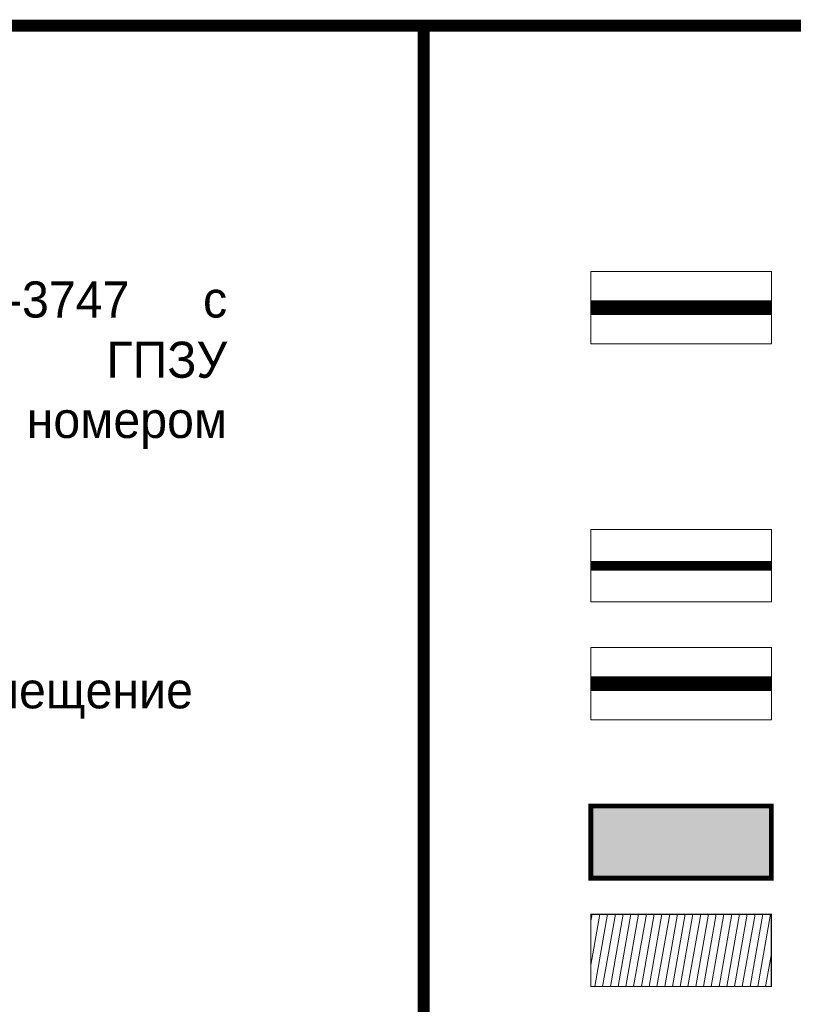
# Model space of a CAD drawing. Header units: millimetres. Extents: x 4385 to 11928, y 17253 to 36963.
# Tile 246 of 256: x 7751 to 7784, y 18792 to 18833. Entities that reach past the tile are written whole.
import ezdxf

# ---------------------------------------------------------------- set-up
doc = ezdxf.new("R2010")
doc.units = ezdxf.units.MM
doc.linetypes.add('ОЗЕЛ_Ботаническая_Р$0$Dashed_1', pattern=[150, 100, -50])
for name, color, linetype, lineweight, true_color in [('БЛАГО_Ботаническая_Р$0$ГП_рамка', 7, 'Continuous', 18, 0x000000), ('ОЗЕЛ_Ботаническая_Р$0$ГП_здан_проект_штриховка', 7, 'Continuous', 5, 0xe24032), ('ОЗЕЛ_Ботаническая_Р$0$ГП_рамка', 7, 'Continuous', 15, 0x000000)]:
    doc.layers.add(name, color=color, linetype=linetype, lineweight=lineweight, true_color=true_color)
doc.layers.add('ОЗЕЛ_Ботаническая_Р$0$ГП_граница_АГР 3_500', color=202, linetype='Continuous', lineweight=15)
doc.layers.add('ОЗЕЛ_Ботаническая_Р$0$ГП_здан_проект', color=170, linetype='Continuous', lineweight=9)
doc.layers.add('ОЗЕЛ_Ботаническая_Р$0$ГП_граница_аренд_зем_500', color=7, linetype='Continuous', true_color=0x000000)
doc.layers.add('ОЗЕЛ_Ботаническая_Р$0$ГП_граница_ГПЗУ_500', color=7, linetype='Continuous', true_color=0x0000f5)
doc.layers.add('ОЗЕЛ_Ботаническая_Р$0$ГП_здан_проект_навес', color=170, linetype='Continuous')
doc.styles.add('БЛАГО_Ботаническая_Р$0$GENERATED_STYLE_1', font='GOTHIC.TTF')

# ---------------------------------------------------------------- blocks, each defined once
blk = doc.blocks.new('*U1064')
at = {"layer": 'БЛАГО_Ботаническая_Р$0$ГП_рамка', "color": 5, "const_width": 0.5}
blk.add_lwpolyline([(7682.475, 18832.995), (7768.207, 18832.995), (7768.207, 18595.338), (7682.475, 18595.338)], close=True, dxfattribs=at)
at = {"layer": 'БЛАГО_Ботаническая_Р$0$ГП_рамка', "char_height": 1.5, "attachment_point": 4, "style": 'БЛАГО_Ботаническая_Р$0$GENERATED_STYLE_1'}
for s, insert, width in [('\\pxqj;- граница участка ГПЗУ РФ-77-4-53-3-56-2023-3747 с кадастровым номером 77:02:0017003:22; ГПЗУ РФ-77-4-53-3-56-2023-3844 с кадастровым номером 77:02:0017003:24; ', (7698.154, 18817.735), 61.70838), ('\\pxqj;- граница участка согласно Договору на размещение некапитального объекта №М-02-514179 от 14.02.24', (7698.184, 18804.135), 60.26135)]:
    blk.add_mtext(s, dxfattribs=dict(at, insert=insert, width=width))
blk = doc.blocks.new('ОЗЕЛ_Ботаническая_Р')
at = {"layer": 'ОЗЕЛ_Ботаническая_Р$0$ГП_здан_проект_штриховка'}
h = blk.add_hatch(color=256, dxfattribs=at)
h.dxf.hatch_style = 1
h.paths.add_polyline_path([(7775.16, 18800.593), (7782.66, 18800.593), (7782.66, 18797.593), (7775.16, 18797.593)])
h = blk.add_hatch(dxfattribs=at)
h.set_pattern_fill('ANSI31', color=256, scale=0.1, angle=35)
h.set_pattern_definition([(80, (1104.5973, 101.31144), (-0.3126764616, 0.0551332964), [])])
h.paths.add_polyline_path([(7775.16, 18796.093), (7782.66, 18796.093), (7782.66, 18793.093), (7775.16, 18793.093)])
at = {"layer": 'ОЗЕЛ_Ботаническая_Р$0$ГП_граница_АГР 3_500', "const_width": 0.4}
blk.add_lwpolyline([(7775.16, 18810.567), (7782.66, 18810.567)], dxfattribs=at)
at = {"layer": 'ОЗЕЛ_Ботаническая_Р$0$ГП_граница_аренд_зем_500', "color": 190, "true_color": 0x9933ff, "const_width": 0.6}
blk.add_lwpolyline([(7775.16, 18805.672), (7782.66, 18805.672)], dxfattribs=at)
at = {"layer": 'ОЗЕЛ_Ботаническая_Р$0$ГП_граница_ГПЗУ_500', "const_width": 0.6}
blk.add_lwpolyline([(7775.16, 18821.287), (7782.66, 18821.287)], dxfattribs=at)
at = {"layer": 'ОЗЕЛ_Ботаническая_Р$0$ГП_здан_проект', "const_width": 0.2}
blk.add_lwpolyline([(7775.16, 18800.593), (7782.66, 18800.593), (7782.66, 18797.593), (7775.16, 18797.593)], close=True, dxfattribs=at)
at = {"layer": 'ОЗЕЛ_Ботаническая_Р$0$ГП_здан_проект_навес', "linetype": 'ОЗЕЛ_Ботаническая_Р$0$Dashed_1', "ltscale": 0.005, "const_width": 0.05}
blk.add_lwpolyline([(7775.16, 18796.093), (7782.66, 18796.093), (7782.66, 18793.093), (7775.16, 18793.093)], close=True, dxfattribs=at)
at = {"layer": 'ОЗЕЛ_Ботаническая_Р$0$ГП_рамка', "color": 5, "const_width": 0.5}
blk.add_lwpolyline([(7768.207, 18832.995), (7849.067, 18832.995), (7849.067, 18507.275), (7768.207, 18507.275)], close=True, dxfattribs=at)
at = {"layer": 'ОЗЕЛ_Ботаническая_Р$0$ГП_рамка'}
for points in [[(7775.16, 18822.787), (7782.66, 18822.787), (7782.66, 18819.787), (7775.16, 18819.787)], [(7775.16, 18812.067), (7782.66, 18812.067), (7782.66, 18809.067), (7775.16, 18809.067)], [(7775.16, 18807.172), (7782.66, 18807.172), (7782.66, 18804.172), (7775.16, 18804.172)]]:
    blk.add_lwpolyline(points, close=True, dxfattribs=at)

msp = doc.modelspace()

# ---------------------------------------------------------------- block references
msp.add_blockref('*U1064', (0, 0))

# ---------------------------------------------------------------- next in the draw order: block references
msp.add_blockref('ОЗЕЛ_Ботаническая_Р', (0, 0))

doc.saveas('drawing.dxf')
